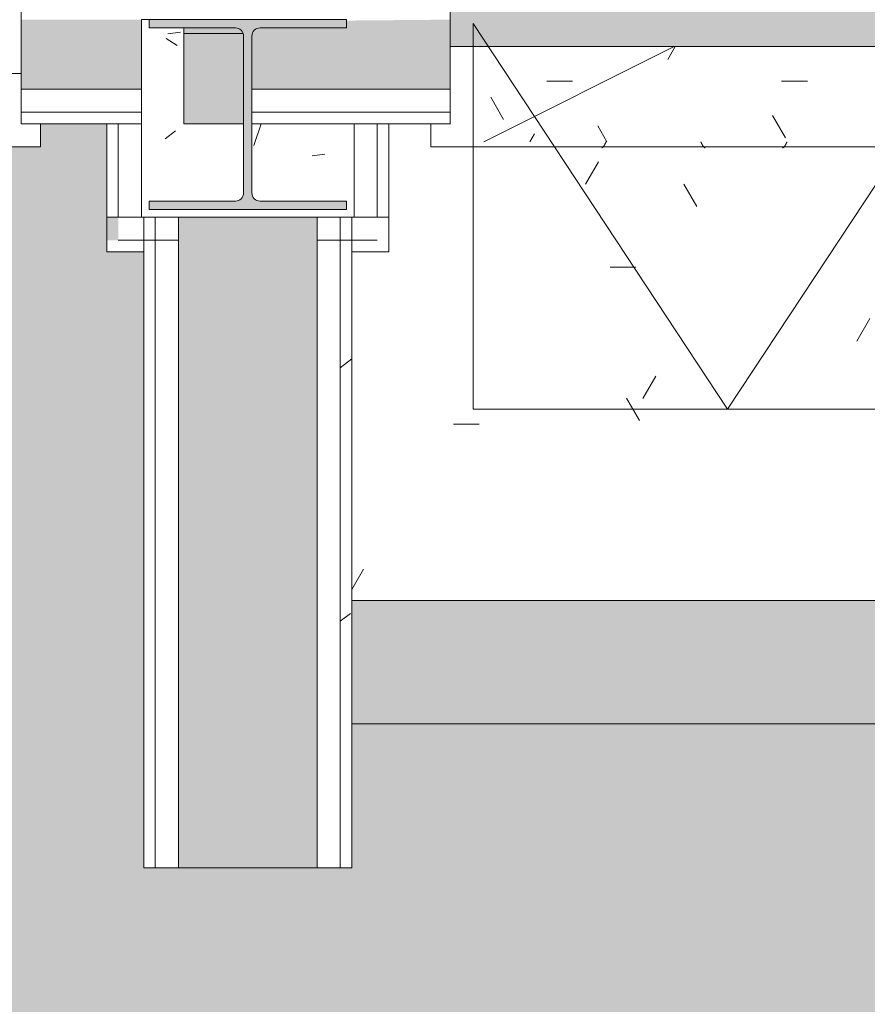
# Model space of a CAD drawing. Header units: millimetres. Extents: x 5980700 to 6194397, y -12939 to 2351883.
# Tile 48 of 124: x 6035900 to 6037000, y -9489 to -8213. Entities that reach past the tile are written whole.
import ezdxf

# ---------------------------------------------------------------- set-up
doc = ezdxf.new("R2010")
doc.units = ezdxf.units.MM
for name, color, linetype, lineweight in [('A-FLOR', 192, 'Continuous', 18), ('A-FLOR-PATT', 8, 'Continuous', 18), ('A-GLAZ', 151, 'Continuous', 9), ('A-GLAZ-SILL', 1, 'Continuous', 9), ('A-WALL', 113, 'Continuous', 18), ('A-WALL-PATT', 111, 'Continuous', 25), ('S-COLS', 52, 'Continuous', 9)]:
    doc.layers.add(name, color=color, linetype=linetype, lineweight=lineweight)
pattern_1 = [(0, (0, 0), (812.8, 203.2), [33.528, -576.072, 33.528, -576.072, -3251.2]), (0, (0, 0), (812.8, 203.2), [-1219.2, 33.528, -1185.672, 33.528, -576.072, -1422.4]), (0, (0, 0), (812.8, 203.2), [-3048, 33.528, -372.872, 33.528, -982.472]), (120, (304.8, 101.6), (-582.3764, 602.3054), [33.528, -576.072, 33.528, -576.072, -3251.2]), (120, (304.8, 101.6), (-582.3764, 602.3054), [-1219.2, 33.528, -1185.672, 33.528, -576.072, -1422.4]), (120, (304.8, 101.6), (-582.3764, 602.3054), [-3048, 33.528, -372.872, 33.528, -982.472]), (240, (406.4, 508), (-230.4236, -805.5054), [33.528, -576.072, 33.528, -576.072, -3251.2]), (240, (406.4, 508), (-230.4236, -805.5054), [-1219.2, 33.528, -1185.672, 33.528, -576.072, -1422.4]), (240, (406.4, 508), (-230.4236, -805.5054), [-3048, 33.528, -372.872, 33.528, -982.472])]
pattern_2 = [(50, (0, 0), (728.737, -63.756), [76.2, -838.2]), (355, (0, 0), (-140.97, 764.228), [60.96, -670.56]), (100.451, (60.7, -5.3), (587.77, 700.467), [64.76, -712.36]), (46.184, (0, 203.2), (1084.316, -168.17), [114.3, -1257.3]), (96.636, (90.4, 189.2), (949.61, 989.71), [97.14, -1068.54]), (351.184, (0, 203.2), (949.62, 989.7), [91.44, -1005.84]), (21, (101.6, 152.4), (606.458, -409.06), [76.2, -838.2]), (326, (101.6, 152.4), (247.21, 736.753), [60.96, -670.56]), (71.451, (152.14, 118.3), (853.67, 327.685), [64.76, -712.36]), (37.5, (0, 0), (12.3547, 338.22), [33.528, -628.904, 33.528, -647.192, -673.1]), (37.5, (0, 0), (12.3547, 338.22), [-1343.152, 33.528, -639.572]), (7.5, (0, 0), (267.279, 400.722), [33.528, -354.584, 33.528, -613.664, -256.54]), (7.5, (0, 0), (267.279, 400.722), [-1035.304, 33.528, -223.012]), (327.5, (-226.57, 0), (542.3633, -22.9153), [33.528, -220.472, 33.528, -758.952, -1051.56]), (327.5, (-226.57, 0), (542.3633, -22.9153), [-1046.48, 33.528, -1018.032]), (317.5, (-328.17, 0), (592.517, 101.707), [33.528, -296.672, 33.528, -492.76, -746.76]), (317.5, (-328.17, 0), (592.517, 101.707), [-856.488, 33.528, -713.232])]

# ---------------------------------------------------------------- blocks, each defined once
blk = doc.blocks.new('FX-JANELA_MAXIM-AR-3FLS - 2_10 x 1_00-4048916-PLANTA DE CAIMENTO DE PISOS - TÉRREO')
at = {"layer": 'A-GLAZ', "lineweight": 5}
blk.add_hatch(color=251, dxfattribs=at).paths.add_polyline_path([(1050, -20), (-1050, -20), (-1050, -80), (1050, -80), (1050, -37)])
at = {"layer": 'A-GLAZ', "color": 90, "lineweight": 5}
for p, q in [((360, -50), (690, 450)), ((360, 450), (1020, 450)), ((690, 450), (1020, -50)), ((1020, 450), (1020, -50)), ((-1050, -20), (1050, -20)), ((1050, -20), (1050, -80))]:
    blk.add_line(p, q, dxfattribs=at)
blk = doc.blocks.new('FP_11-PLANTA DE CAIMENTO DE PISOS - TÉRREO')
at = {"layer": 'A-GLAZ-SILL', "color": 90, "lineweight": 5}
blk.add_line((1075, 110), (-1075, 110), dxfattribs=at)
at = {"layer": 'A-GLAZ-SILL', "lineweight": 5}
for p, q in [((613, 103.5), (613.1, 103.8)), ((613.1, 103.8), (613.3, 104)), ((613.3, 104), (613.4, 104.3)), ((613.4, 104.3), (613.5, 104.6)), ((613.5, 104.6), (613.7, 104.8)), ((613.7, 104.8), (613.8, 105.1)), ((613.8, 105.1), (613.9, 105.3)), ((613.9, 105.3), (614.1, 105.6)), ((614.1, 105.6), (614.2, 105.9)), ((614.2, 105.9), (614.3, 106.1)), ((614.3, 106.1), (614.5, 106.4)), ((614.5, 106.4), (614.6, 106.6)), ((614.6, 106.6), (614.7, 106.9)), ((614.7, 106.9), (614.8, 107.1)), ((614.8, 107.1), (615, 107.3)), ((615, 107.3), (615.1, 107.6)), ((615.1, 107.6), (615.2, 107.8)), ((615.2, 107.8), (615.4, 108)), ((615.4, 108), (615.5, 108.2)), ((615.5, 108.2), (615.6, 108.4)), ((615.6, 108.4), (615.8, 108.6)), ((615.8, 108.6), (615.9, 108.8)), ((615.9, 108.8), (616, 109)), ((616, 109), (616.2, 109.2)), ((616.2, 109.2), (616.3, 109.4)), ((616.3, 109.4), (616.4, 109.5)), ((616.4, 109.5), (616.6, 109.7)), ((616.6, 109.7), (616.7, 109.9)), ((616.7, 109.9), (616.8, 110)), ((616.8, 110), (616.9, 110.1)), ((616.9, 110.1), (617.1, 110.3)), ((617.1, 110.3), (617.2, 110.4)), ((617.2, 110.4), (617.3, 110.5)), ((617.3, 110.5), (617.5, 110.6)), ((617.5, 110.6), (617.6, 110.7)), ((617.6, 110.7), (617.7, 110.8)), ((617.7, 110.8), (617.9, 110.9)), ((617.9, 110.9), (618, 110.9)), ((618, 110.9), (618.1, 111)), ((618.1, 111), (618.3, 111)), ((618.3, 111), (618.4, 111.1)), ((618.4, 111.1), (618.5, 111.1)), ((618.5, 111.1), (618.7, 111.1)), ((618.7, 111.1), (618.8, 111.2)), ((719, 111.2), (719.2, 111.1)), ((719.2, 111.1), (719.3, 111.1)), ((719.3, 111.1), (719.4, 111.1)), ((719.4, 111.1), (719.6, 111)), ((719.6, 111), (719.7, 111)), ((719.7, 111), (719.8, 110.9)), ((719.8, 110.9), (719.9, 110.9)), ((719.9, 110.9), (720.1, 110.8)), ((720.1, 110.8), (720.2, 110.7)), ((720.2, 110.7), (720.3, 110.6)), ((720.3, 110.6), (720.5, 110.5)), ((720.5, 110.5), (720.6, 110.4)), ((720.6, 110.4), (720.7, 110.3)), ((720.7, 110.3), (720.9, 110.1)), ((720.9, 110.1), (721, 110)), ((721, 110), (721.1, 109.9)), ((721.1, 109.9), (721.3, 109.7)), ((721.3, 109.7), (721.4, 109.5)), ((721.4, 109.5), (721.5, 109.4)), ((721.5, 109.4), (721.7, 109.2)), ((721.7, 109.2), (721.8, 109)), ((721.8, 109), (721.9, 108.8)), ((721.9, 108.8), (722, 108.6)), ((722, 108.6), (722.2, 108.4)), ((722.2, 108.4), (722.3, 108.2)), ((722.3, 108.2), (722.4, 108)), ((722.4, 108), (722.6, 107.8)), ((722.6, 107.8), (722.7, 107.6)), ((722.7, 107.6), (722.8, 107.3)), ((722.8, 107.3), (723, 107.1)), ((723, 107.1), (723.1, 106.9)), ((723.1, 106.9), (723.2, 106.6)), ((723.2, 106.6), (723.4, 106.4)), ((723.4, 106.4), (723.5, 106.1)), ((723.5, 106.1), (723.6, 105.9)), ((723.6, 105.9), (723.7, 105.6)), ((723.7, 105.6), (723.9, 105.3)), ((723.9, 105.3), (724, 105.1)), ((724, 105.1), (724.1, 104.8)), ((724.1, 104.8), (724.3, 104.6)), ((724.3, 104.6), (724.4, 104.3)), ((724.4, 104.3), (724.5, 104)), ((724.5, 104), (724.7, 103.8)), ((724.7, 103.8), (724.8, 103.5)), ((847.6, 103.5), (847.8, 103.8)), ((847.8, 103.8), (847.9, 104)), ((847.9, 104), (848, 104.3)), ((848, 104.3), (848.2, 104.6)), ((848.2, 104.6), (848.3, 104.8)), ((848.3, 104.8), (848.4, 105.1)), ((848.4, 105.1), (848.6, 105.3)), ((848.6, 105.3), (848.7, 105.6)), ((848.7, 105.6), (848.8, 105.9)), ((848.8, 105.9), (849, 106.1)), ((849, 106.1), (849.1, 106.4)), ((849.1, 106.4), (849.2, 106.6)), ((849.2, 106.6), (849.4, 106.9)), ((849.4, 106.9), (849.5, 107.1)), ((849.5, 107.1), (849.6, 107.3)), ((849.6, 107.3), (849.7, 107.6)), ((849.7, 107.6), (849.9, 107.8)), ((849.9, 107.8), (850, 108)), ((850, 108), (850.1, 108.2)), ((850.1, 108.2), (850.3, 108.4)), ((850.3, 108.4), (850.4, 108.6)), ((850.4, 108.6), (850.5, 108.8)), ((850.5, 108.8), (850.7, 109)), ((850.7, 109), (850.8, 109.2)), ((850.8, 109.2), (850.9, 109.4)), ((850.9, 109.4), (851.1, 109.5)), ((851.1, 109.5), (851.2, 109.7)), ((851.2, 109.7), (851.3, 109.9)), ((851.3, 109.9), (851.5, 110)), ((851.5, 110), (851.6, 110.1)), ((851.6, 110.1), (851.7, 110.3)), ((851.7, 110.3), (851.8, 110.4)), ((851.8, 110.4), (852, 110.5)), ((852, 110.5), (852.1, 110.6)), ((852.1, 110.6), (852.2, 110.7)), ((852.2, 110.7), (852.4, 110.8)), ((852.4, 110.8), (852.5, 110.9)), ((852.5, 110.9), (852.6, 110.9)), ((852.6, 110.9), (852.8, 111)), ((852.8, 111), (852.9, 111)), ((852.9, 111), (853, 111.1)), ((853, 111.1), (853.2, 111.1)), ((853.2, 111.1), (853.3, 111.1)), ((853.3, 111.1), (853.4, 111.2))]:
    blk.add_line(p, q, dxfattribs=at)
blk = doc.blocks.new('CC_PEITORIL - PEITORIL-3862732-PLANTA DE CAIMENTO DE PISOS - TÉRREO')
at = {"layer": 'A-GLAZ-SILL', "lineweight": 5}
h = blk.add_hatch(dxfattribs=at)
h.set_pattern_fill('FP_29', color=256, style=0, pattern_type=2)
h.set_pattern_definition([(180, (-2966.11, -8267.83), (-406.4, -101.6), [33.528, -271.272, 33.528, -1896.872]), (180, (-2966.11, -8267.83), (-406.4, -101.6), [-338.328, -271.272, 33.528, -576.072, -1016]), (180, (-2966.11, -8267.83), (-406.4, -101.6), [-1219.2, 33.528, -271.272, 33.528, -677.672]), (180, (-2966.11, -8267.83), (-406.4, -101.6), [-1557.528, -169.672, 33.528, -474.472]), (300, (-3118.51, -8318.63), (291.1882, -301.1527), [33.528, -271.272, 33.528, -1896.872]), (300, (-3118.51, -8318.63), (291.1882, -301.1527), [-338.328, -271.272, 33.528, -576.072, -1016]), (300, (-3118.51, -8318.63), (291.1882, -301.1527), [-1219.2, 33.528, -271.272, 33.528, -677.672]), (300, (-3118.51, -8318.63), (291.1882, -301.1527), [-1557.528, -169.672, 33.528, -474.472]), (60, (-3169.32, -8521.83), (115.2118, 402.7527), [33.528, -271.272, 33.528, -271.272, -1625.6]), (60, (-3169.32, -8521.83), (115.2118, 402.7527), [-609.6, 33.528, -576.072, 33.528, -271.272, -711.2]), (60, (-3169.32, -8521.83), (115.2118, 402.7527), [-1524, 33.528, -169.672, 33.528, -474.472])])
h.paths.add_polyline_path([(-1050, 103.5), (-1075, 103.5), (-1075, 80), (-1050, 80), (-1050, -20), (1050, -20), (1050, 80), (1075, 80), (1075, 103.5), (369.1, 103.5)])
h = blk.add_hatch(dxfattribs=at)
h.set_pattern_fill('FP_30', color=256, style=0, pattern_type=2)
h.set_pattern_definition([(36.87, (-3601.1, -9855.33), (-4762.494, -3175.0085), [793.75, -7143.75]), (26.565, (-4553.6, -9379.1), (1587.5, 1587.5), [1774.88, -1774.88]), (18.435, (-4553.6, -8585.33), (3174.997, 1587.503), [1004.02, -4016.1])])
h.paths.add_polyline_path([(-1050, 103.5), (-1075, 103.5), (-1075, 80), (-1050, 80), (-1050, -20), (1050, -20), (1050, 80), (1075, 80), (1075, 103.5), (369.1, 103.5)])
at = {"layer": 'A-GLAZ-SILL', "color": 90, "lineweight": 5}
for p, q in [((1075, 110), (1075, 103.5)), ((1075, 80), (1075, 103.5)), ((1050, -20), (1050, 80)), ((1050, 80), (1075, 80))]:
    blk.add_line(p, q, dxfattribs=at)
at = {"layer": 'A-GLAZ', "color": 90, "lineweight": 5}
blk.add_blockref('FP_11-PLANTA DE CAIMENTO DE PISOS - TÉRREO', (0, 0), dxfattribs=at)
blk = doc.blocks.new('FX-HRT-JANELA_CORRER-4FLS - 330x190cm-4FLS-ALU-3_0cmFolha 5-V25-PLANTA DE CAIMENTO DE PISOS - TÉRREO')
at = {"layer": 'A-GLAZ', "color": 130}
for p, q in [((-1630, 12.5), (-1650, 12.5)), ((-1650, 12.5), (-1650, -77.5))]:
    blk.add_line(p, q, dxfattribs=at)
blk = doc.blocks.new('FP_26-PLANTA DE CAIMENTO DE PISOS - TÉRREO')
at = {"layer": 'A-GLAZ-SILL', "color": 90, "lineweight": 5}
blk.add_line((1675, 107.5), (-1675, 107.5), dxfattribs=at)
blk = doc.blocks.new('CC_PEITORIL - PEITORIL-3910248-PLANTA DE CAIMENTO DE PISOS - TÉRREO')
at = {"layer": 'A-GLAZ-SILL', "lineweight": 5}
h = blk.add_hatch(dxfattribs=at)
h.set_pattern_fill('FP_45', color=256, style=0, pattern_type=2)
h.set_pattern_definition([(180, (-6222.37, -8270.33), (-406.4, -101.6), [33.528, -271.272, 33.528, -1896.872]), (180, (-6222.37, -8270.33), (-406.4, -101.6), [-338.328, -271.272, 33.528, -576.072, -1016]), (180, (-6222.37, -8270.33), (-406.4, -101.6), [-1219.2, 33.528, -271.272, 33.528, -677.672]), (180, (-6222.37, -8270.33), (-406.4, -101.6), [-1557.528, -169.672, 33.528, -474.472]), (300, (-6374.77, -8321.13), (291.1882, -301.1527), [33.528, -271.272, 33.528, -1896.872]), (300, (-6374.77, -8321.13), (291.1882, -301.1527), [-338.328, -271.272, 33.528, -576.072, -1016]), (300, (-6374.77, -8321.13), (291.1882, -301.1527), [-1219.2, 33.528, -271.272, 33.528, -677.672]), (300, (-6374.77, -8321.13), (291.1882, -301.1527), [-1557.528, -169.672, 33.528, -474.472]), (60, (-6425.57, -8524.33), (115.2118, 402.7527), [33.528, -271.272, 33.528, -271.272, -1625.6]), (60, (-6425.57, -8524.33), (115.2118, 402.7527), [-609.6, 33.528, -576.072, 33.528, -271.272, -711.2]), (60, (-6425.57, -8524.33), (115.2118, 402.7527), [-1524, 33.528, -169.672, 33.528, -474.472])])
h.paths.add_polyline_path([(1675, 101), (-1675, 101), (-1675, 77.5), (-1650, 77.5), (-1650, 12.5), (1650, 12.5), (1650, 77.5), (1675, 77.5), (1675, 80.3)])
h = blk.add_hatch(dxfattribs=at)
h.set_pattern_fill('FP_46', color=256, style=0, pattern_type=2)
h.set_pattern_definition([(36.87, (-6857.37, -9857.83), (-4762.494, -3175.0085), [793.75, -7143.75]), (26.565, (-7809.9, -9381.6), (1587.5, 1587.5), [1774.88, -1774.88]), (18.435, (-7809.87, -8587.83), (3174.997, 1587.503), [1004.02, -4016.09])])
h.paths.add_polyline_path([(1675, 101), (-1675, 101), (-1675, 77.5), (-1650, 77.5), (-1650, 12.5), (1650, 12.5), (1650, 77.5), (1675, 77.5), (1675, 80.3)])
at = {"layer": 'A-GLAZ-SILL', "color": 90, "lineweight": 5}
for q in [(-1675, 107.5), (-1675, 77.5)]:
    blk.add_line((-1675, 101), q, dxfattribs=at)
at = {"layer": 'A-GLAZ', "color": 90, "lineweight": 5}
blk.add_blockref('FP_26-PLANTA DE CAIMENTO DE PISOS - TÉRREO', (0, 0), dxfattribs=at)
blk = doc.blocks.new('_ARQPWR_Pilar perfil I - _TP01-V77-PLANTA DE CAIMENTO DE PISOS - TÉRREO')
at = {"layer": 'S-COLS', "lineweight": 5}
h = blk.add_hatch(color=256, dxfattribs=at)
h.paths.add_polyline_path([(-128, -123), (128, -123), (128, -112.3), (16, -112.3), (8.5, -109.2), (5.3, -101.6), (5.3, 101.6), (8.5, 109.2), (16, 112.3), (128, 112.3), (128, 123), (-128, 123), (-128, 112.3), (-16.1, 112.3), (-8.5, 109.2), (-5.4, 101.6), (-5.4, -101.6), (-8.6, -109.2), (-16.1, -112.3), (-128, -112.3)])
h.paths.add_polyline_path([(-8.5, -109.2), (-8.5, -109.2), (-6.7, -108.2)])
at = {"layer": 'S-COLS', "color": 90, "lineweight": 5}
for p, q in [((128, 123), (-128, 123)), ((-128, 123), (-128, 112.3)), ((128, 112.3), (128, 123)), ((-128, 112.3), (-16.1, 112.3)), ((16, 112.3), (128, 112.3)), ((-5.4, 101.6), (-5.4, -101.6)), ((5.3, -101.6), (5.3, 101.6)), ((-16.1, -112.3), (-128, -112.3)), ((-128, -112.3), (-128, -123)), ((128, -112.3), (16, -112.3)), ((128, -123), (128, -112.3)), ((-128, -123), (128, -123))]:
    blk.add_line(p, q, dxfattribs=at)
for centre, start, end in [((-16.1, 101.6), 0, 90), ((16, 101.6), 90, 180), ((-16.1, -101.6), 270, 0), ((16, -101.6), 180, 270)]:
    blk.add_arc(centre, 10.7, start, end, dxfattribs=at)
blk = doc.blocks.new('FX-PNC-PILAR-TP2 - FX-PNC-PILAR-TP01-4296264-PLANTA DE CAIMENTO DE PISOS - TÉRREO')
at = {"layer": 'A-WALL-PATT', "lineweight": 5}
h = blk.add_hatch(dxfattribs=at)
h.set_pattern_fill('FP_108', color=135, style=0, pattern_type=2)
h.set_pattern_definition([(50, (2e-05, -3e-05), (364.368, -31.878), [38.1, -419.1]), (355, (2e-05, -3e-05), (-70.486, 382.113), [30.48, -335.28]), (100.451, (30.36, -2.66), (293.885, 350.233), [32.38, -356.18]), (46.184, (2e-05, 101.6), (542.158, -84.086), [57.15, -628.65]), (96.636, (45.2, 94.6), (474.805, 494.855), [48.57, -534.27]), (351.184, (2e-05, 101.6), (474.81, 494.85), [45.72, -502.92]), (21, (50.8, 76.2), (303.2285, -204.53), [38.1, -419.1]), (326, (50.8, 76.2), (123.604, 368.376), [30.48, -335.28]), (71.451, (76.07, 59.16), (426.834, 163.843), [32.38, -356.18]), (37.5, (2e-05, -3e-05), (6.1766, 169.1102), [16.764, -314.452, 16.764, -323.596, -336.55]), (37.5, (2e-05, -3e-05), (6.1766, 169.1102), [-671.576, 16.764, -319.786]), (7.5, (2e-05, -3e-05), (133.639, 200.3615), [16.764, -177.292, 16.764, -306.832, -128.27]), (7.5, (2e-05, -3e-05), (133.639, 200.3615), [-517.652, 16.764, -111.506]), (327.5, (-113.28, -3e-05), (271.1818, -11.4584), [16.764, -110.236, 16.764, -379.476, -525.78]), (327.5, (-113.28, -3e-05), (271.1818, -11.4584), [-523.24, 16.764, -509.016]), (317.5, (-164.08, -3e-05), (296.2585, 50.853), [16.764, -148.336, 16.764, -246.38, -373.38]), (317.5, (-164.08, -3e-05), (296.2585, 50.853), [-428.244, 16.764, -356.616])])
h.paths.add_polyline_path([(-4413.6, -8468.8), (-4140.6, -8468.8), (-4140.6, -8347.8), (-4273.3, -8347.8), (-4272.6, -8439), (-4270.1, -8445), (-4262.6, -8448.1), (-4150.6, -8448.1), (-4150.6, -8458.8), (-4406.6, -8458.8), (-4406.6, -8448.1), (-4294.7, -8448.1), (-4287.1, -8445), (-4284, -8437.4), (-4284, -8347.8), (-4361.6, -8347.8), (-4361.6, -8223.5), (-4406.6, -8223.5), (-4406.8, -8212.8), (-4416.6, -8212.8), (-4416.6, -8468.8)])
at = {"layer": 'A-WALL', "color": 130, "lineweight": 9}
for p, q in [((-4406.6, -8212.8), (-4416.6, -8212.8)), ((-4416.6, -8212.8), (-4416.6, -8468.8)), ((-4361.6, -8347.8), (-4361.6, -8223.5)), ((-4284, -8347.8), (-4361.6, -8347.8)), ((-4140.6, -8347.8), (-4273.3, -8347.8)), ((-4140.6, -8468.8), (-4140.6, -8347.8)), ((-4416.6, -8468.8), (-4285.3, -8468.8)), ((-4285.3, -8468.8), (-4140.6, -8468.8))]:
    blk.add_line(p, q, dxfattribs=at)
blk = doc.blocks.new('BE-PMSa-MOD-ARQ-CONEXAODOFUTURO-EX-000-R_rvt-1-PLANTA DE CAIMENTO DE PISOS - TÉRREO')
at = {"layer": 'A-FLOR-PATT', "lineweight": 5}
h = blk.add_hatch(dxfattribs=at)
h.set_pattern_fill('FP_103', color=135, style=0, pattern_type=2)
h.set_pattern_definition([(225, (1821.38, -1013.34), (1e-14, -212.132), [450, -150]), (315, (1715.32, -1119.4), (0, -212.132), [450, -150])])
h.paths.add_polyline_path([(-17588.6, -10125.8), (-17588.6, 5919.2), (-17905.7, 5919.2), (-18260.1, -10125.8)])
h.paths.add_polyline_path([(22636.4, -8664), (24683.7, -8664), (24911, -8333.9), (25097.5, -8045.3), (25289.6, -7726.5), (25471.6, -7401.8), (25643.3, -7071.6), (25804.6, -6736.1), (25955.3, -6395.7), (23368.4, -6395.7), (23369.4, -6730.8), (23365.4, -6734.8), (23361.3, -6734.1), (23342.1, -6720.8), (23332.4, -6720.9), (23331.4, -6727.8), (23314.4, -6727.8), (23296.4, -6735), (23296.4, -6785.8), (23781.4, -6785.8), (23781.4, -6780.8), (23831.4, -6780.8), (23831.4, -6785.8), (24416.4, -6785.8), (24416.4, -8605.8), (22596.4, -8605.8), (22596.4, -8595.8), (21416.4, -8595.8), (21416.4, -6955.8), (22596.4, -6955.6), (22596.4, -6785.8), (23181.4, -6785.8), (23181.4, -6780.8), (23231.4, -6780.8), (23231.4, -6785.8), (23246.4, -6785.8), (23246.4, -6395.7), (23206.9, -6395.7), (23206.9, -6416.4), (23211.7, -6425.2), (23218.5, -6428.6), (23219.4, -6429.3), (23219.4, -6441.1), (23215.1, -6442.2), (23204.1, -6438.1), (23195.5, -6429.3), (23193, -6420.1), (23192.9, -6415.8), (23191.9, -6415.8), (23191.9, -6395.7), (21311.4, -6395.7), (21311.4, -395.7), (26110.1, -395.7), (26110.1, -6012), (26234.4, -5672.4), (26348.3, -5329.1), (26451.6, -4982.5), (26544.3, -4632.9), (26626.4, -4280.7), (26697.6, -3926.1), (26757.9, -3569.5), (26807.4, -3211.3), (26845.9, -2851.7), (26873.4, -2491.1), (27298.5, 5174.6), (21231.4, 5390.6), (21231.4, -8664), (22606.4, -8664)])
h.paths.add_polyline_path([(-4285.3, -8347.8), (-4284, -8347.8), (-4284, -8234.2), (-4285.4, -8230.8), (-4361.6, -8230.8), (-4361.6, -8347.8), (-4294.7, -8347.8)])
h.paths.add_polyline_path([(-979.8, 115.4), (164.4, 115.4), (164.4, 1841.1), (-1658.6, 1841.1), (-1658.6, 115.4), (-1568.6, 115.4)])
h.paths.add_polyline_path([(24371.4, 854.2), (22881.4, 854.2), (22881.4, 4354.2), (24531.4, 4354.2), (24531.4, 854.2), (24486.4, 854.2)])
h.paths.add_polyline_path([(26422.4, 3992.4), (26422.4, 5123.6), (27022.4, 5123.6), (27022.4, 3992.4), (26541.4, 3992.4)])
h.paths.add_polyline_path([(-8304.1, 4596.7), (-8304.1, 4597.2), (-8314.1, 4596.7)])
h.paths.add_polyline_path([(19925.1, 4641.7), (19999.4, 4641.7), (19999.4, 4674.2), (15923.9, 4674.2), (15923.9, 4641.7), (16272.6, 4641.7), (16272.6, 4671.7), (19622.6, 4670.8), (19622.6, 4641.7), (19630.7, 4641.7)])
h.paths.add_polyline_path([(12268.9, 4641.7), (12287.6, 4641.7), (12287.6, 4671.7), (15637.6, 4670.8), (15637.6, 4641.7), (15653.9, 4641.7), (15653.9, 4674.2), (12268.9, 4674.2), (12268.9, 4663.8)])
h.paths.add_polyline_path([(-8314.1, 4641.7), (-8301.1, 4641.7), (-8301.1, 4674.2), (-11733.6, 4674.2), (-11733.6, 4641.7), (-11704.9, 4641.7), (-11704.9, 4671.7), (-8354.9, 4670.8), (-8354.9, 4641.7), (-8340.6, 4641.7)])
h.paths.add_polyline_path([(-12031.6, 4641.7), (-12028.6, 4641.7), (-12028.6, 4674.2), (-16356.6, 4674.2), (-16356.6, 4641.7), (-15848.6, 4641.7), (-15848.6, 4671.7), (-12498.6, 4670.8), (-12498.6, 4641.7), (-12041.6, 4641.7)])
h.paths.add_polyline_path([(-16581.6, 5447.2), (-16356.6, 5447.2), (-16356.6, 5479.2), (-16626.6, 5479.2), (-16626.6, 5447.2), (-16611.6, 5447.2)])
h = blk.add_hatch(dxfattribs=at)
h.set_pattern_fill('FP_2', color=135, style=0, pattern_type=2)
h.set_pattern_definition(pattern_1)
h.paths.add_polyline_path([(13153.1, -10125.8), (14705.4, -10125.8), (14705.4, -9779.9), (14699.4, -9779.9), (14699.4, -9763.2), (14681.7, -9763.8), (14671, -9768.5), (14665.9, -9780.7), (14665.9, -9856.3), (14670.7, -9865.1), (14677.5, -9868.5), (14678.4, -9869.2), (14678.4, -9881), (14674.1, -9882.1), (14663.1, -9878), (14654.5, -9869.2), (14652, -9860), (14651.9, -9855.7), (14650.9, -9855.7), (14651.9, -9780.7), (14653.7, -9770.1), (14655.2, -9764.5), (14667.1, -9752.6), (14683.4, -9748.2), (14699.4, -9748.2), (14699.4, -9731.6), (14705.4, -9731.6), (14705.4, -9705.7), (14755.4, -9705.7), (14755.4, -9754.7), (14795.4, -9754.7), (14796, -9756.7), (14812.4, -9756.7), (14811.4, -9815.7), (14810.3, -9815.7), (14811.5, -9818.2), (14811.4, -9819.3), (14811.4, -9820.9), (14827.4, -9827.2), (14827.4, -10125.8), (21231.4, -10125.8), (21231.4, 5919.2), (12003.9, 5918.5), (12003.9, 5447.2), (12268.9, 5447.2), (12268.9, 4674.2), (15653.9, 4674.2), (15653.9, 5447.2), (15923.9, 5447.2), (15923.9, 4674.2), (19999.4, 4674.2), (19999.4, 5447.2), (20269.4, 5447.2), (20269.4, 4280.7), (20299.4, 4280.7), (20298.5, 1530.7), (20269.4, 1530.7), (20269.4, 1143.6), (20299.4, 1143.6), (20298.5, -1606.4), (20269.4, -1606.4), (20269.4, -2040.2), (20299.4, -2040.2), (20298.5, -4790.2), (20269.4, -4790.2), (20269.4, -5273.9), (20299.4, -5273.9), (20298.5, -8023.9), (20269.4, -8023.9), (20269.4, -9308.8), (19999.4, -9308.8), (19999.4, -8513.8), (19913.4, -8513.8), (19913.4, -8347.8), (19635.4, -8347.8), (19635.4, -8377.8), (16285.4, -8377), (16285.4, -8347.8), (15971.9, -8347.8), (15971.9, -8513.8), (15921.4, -8513.8), (15921.4, -9312.6), (15651.4, -9312.6), (15651.4, -8513.8), (15603.4, -8513.8), (15603.4, -8377.8), (12316.9, -8377.8), (12316.9, -8513.8), (12268.9, -8513.8), (12268.9, -9312.6), (11998.9, -9312.6), (11998.9, -8513.8), (11950.9, -8513.8), (11950.9, -8347.8), (11867.6, -8347.8), (11867.6, -8377.8), (8517.6, -8377), (8517.6, -8347.8), (8434.4, -8347.8), (8434.4, -8468.8), (8419.4, -8468.8), (8419.4, -8498.8), (8434.4, -8498.8), (8434.4, -8513.8), (8386.4, -8513.8), (8386.4, -9312.6), (8116.4, -9312.6), (8116.4, -9125.8), (2121.4, -9125.8), (2121.4, -9312.6), (1851.4, -9312.6), (1851.4, -9125.8), (-4143.6, -9125.8), (-4143.6, -9312.6), (-4413.6, -9312.6), (-4413.6, -8513.8), (-4461.6, -8513.8), (-4461.6, -8498.8), (-4446.6, -8498.8), (-4446.6, -8468.8), (-4461.6, -8468.8), (-4461.6, -8347.8), (-4547.4, -8347.8), (-4547.4, -8377.8), (-7897.4, -8377), (-7897.4, -8347.8), (-7983.1, -8347.8), (-7983.1, -8513.8), (-8031.1, -8513.8), (-8031.1, -9308.8), (-8301.1, -9308.8), (-8301.1, -8513.8), (-8349.1, -8513.8), (-8349.1, -8347.8), (-8354.9, -8347.8), (-8354.9, -8377.8), (-11704.9, -8377), (-11704.9, -8347.8), (-11710.6, -8347.8), (-11710.6, -8513.8), (-11758.6, -8513.8), (-11758.6, -9308.8), (-12028.6, -9308.8), (-12028.6, -8513.8), (-12076.6, -8513.8), (-12076.6, -8347.8), (-12498.6, -8347.8), (-12498.6, -8377.8), (-15848.6, -8377), (-15848.6, -8347.8), (-16270.6, -8347.8), (-16270.6, -8513.8), (-16356.6, -8513.8), (-16356.6, -9308.8), (-16626.6, -9308.8), (-16626.6, -7987.1), (-16656.6, -7987.1), (-16655.7, -5237.1), (-16626.6, -5237.1), (-16626.6, -4803.3), (-16656.6, -4803.3), (-16655.7, -2053.3), (-16626.6, -2053.3), (-16626.6, -1620.8), (-16656.6, -1620.8), (-16655.7, 1129.2), (-16626.6, 1129.2), (-16626.6, 1534.2), (-16656.6, 1534.2), (-16655.7, 4284.2), (-16626.6, 4284.2), (-16626.6, 5479.2), (-16356.6, 5479.2), (-16356.6, 4674.2), (-12028.6, 4674.2), (-12028.6, 5447.2), (-11733.6, 5446.9), (-11733.6, 4674.2), (-8301.1, 4674.2), (-8301.1, 5447.2), (-8031.1, 5447.2), (-8031.1, 5919.2), (-17588.6, 5919.2), (-17588.6, -10125.8), (8442.2, -10125.8)])
h.paths.add_polyline_path([(14664.9, -9780.7), (14665.6, -9779.8), (14664.4, -9775.7)])
h.paths.add_polyline_path([(-16089.7, -8758.1), (-16115.5, -8754.7), (-16139.7, -8744.7), (-16160.4, -8728.8), (-16176.3, -8708.1), (-16186.3, -8684), (-16189.7, -8658.1), (-16186.3, -8632.2), (-16176.3, -8608.1), (-16160.4, -8587.4), (-16139.7, -8571.5), (-16115.5, -8561.5), (-16089.7, -8558.1), (-16063.8, -8561.5), (-16039.7, -8571.5), (-16018.9, -8587.4), (-16003.1, -8608.1), (-15993.1, -8632.2), (-15989.7, -8658.1), (-15993.1, -8684), (-16003.1, -8708.1), (-16018.9, -8728.8), (-16039.7, -8744.7), (-16063.8, -8754.7)])
h.paths.add_polyline_path([(19732.7, -8754.7), (19706.8, -8751.3), (19682.7, -8741.3), (19660, -8722.8), (19646.1, -8704.7), (19636.1, -8680.5), (19632.7, -8648.7), (19632.7, -8622.8), (19636.1, -8596.9), (19646.1, -8572.8), (19662, -8552.1), (19682.7, -8536.2), (19706.8, -8526.2), (19732.7, -8522.8), (19758.6, -8526.2), (19782.7, -8536.2), (19803.4, -8552.1), (19819.3, -8572.8), (19829.3, -8596.9), (19832.7, -8628.4), (19832.7, -8654.7), (19827.9, -8684), (19816.7, -8708.1), (19803.4, -8725.4), (19782.7, -8741.3), (19758.6, -8751.3)])
h.paths.add_polyline_path([(15648.4, -8468.8), (15650.9, -8468.8), (15650.9, -8347.8), (15648.4, -8347.8), (15648.4, -8375.9)])
h.paths.add_polyline_path([(-15957.8, 4689.7), (-15964, 4691.3), (-15966.6, 4693.3), (-15969.8, 4698.9), (-15969.8, 4705.4), (-15966.6, 4711), (-15961, 4714.2), (-15954.5, 4714.2), (-15948.9, 4711), (-15945.7, 4705.4), (-15945.7, 4698.9), (-15948.9, 4693.3), (-15954.5, 4690.1)])
h.paths.add_polyline_path([(19573, 4699.2), (19566.7, 4700.9), (19564.1, 4702.9), (19560.9, 4708.5), (19560.9, 4714.9), (19564.1, 4720.5), (19569.7, 4723.8), (19576.2, 4723.8), (19581.8, 4720.5), (19585.1, 4714.9), (19585.1, 4708.5), (19581.8, 4702.9), (19576.2, 4699.6)])
h.paths.add_polyline_path([(19732.7, 4730.2), (19706.8, 4733.6), (19682.7, 4743.6), (19662, 4759.5), (19646.1, 4780.2), (19636.1, 4804.4), (19632.7, 4830.2), (19636.1, 4856.1), (19646.1, 4880.2), (19662, 4901), (19682.7, 4916.8), (19706.8, 4926.8), (19732.7, 4930.2), (19758.6, 4926.8), (19782.7, 4916.8), (19803.4, 4901), (19819.3, 4880.2), (19829.3, 4856.1), (19832.7, 4830.2), (19829.3, 4804.4), (19819.3, 4780.2), (19803.4, 4759.5), (19782.7, 4743.6), (19758.6, 4733.6)])
h.paths.add_polyline_path([(-16089.7, 4736.4), (-16115.5, 4739.8), (-16139.7, 4749.8), (-16160.4, 4765.7), (-16176.3, 4786.4), (-16186.3, 4810.5), (-16189.7, 4836.4), (-16186.3, 4862.3), (-16176.3, 4886.4), (-16160.4, 4907.1), (-16139.7, 4923), (-16115.5, 4933), (-16089.7, 4936.4), (-16063.8, 4933), (-16039.7, 4923), (-16018.9, 4907.1), (-16003.1, 4886.4), (-15993.1, 4862.3), (-15989.7, 4836.4), (-15993.1, 4810.5), (-16003.1, 4786.4), (-16018.9, 4765.7), (-16039.7, 4749.8), (-16063.8, 4739.8)])
h = blk.add_hatch(dxfattribs=at)
h.set_pattern_fill('FP_2', color=135, style=0, pattern_type=2)
h.set_pattern_definition(pattern_1)
h.paths.add_polyline_path([(-4326.6, -8230.8), (-4285.4, -8230.8), (-4287.1, -8226.7), (-4294.7, -8223.5), (-4361.6, -8223.5), (-4361.6, -8230.8), (-4338.9, -8230.8)])
h.paths.add_polyline_path([(20134.4, -8212.8), (20124.4, -8212.8), (20124.4, -8202.8), (20114.4, -8202.8), (20114.4, -8212.8), (20131.2, -8212.8)])
h.paths.add_polyline_path([(8361.8, -8212.8), (8386.4, -8212.8), (8386.4, -8192.8), (8361.8, -8192.8)])
h.paths.add_polyline_path([(-4391.6, -8192.8), (-4391.6, -8187.8), (-4426.6, -8187.8), (-4426.6, -8192.8), (-4406.6, -8192.8)])
h.paths.add_polyline_path([(2144.4, -8187.8), (2173.9, -8187.8), (2173.9, -7969.9), (2169.4, -7973.4), (2157.4, -7978.4), (2144.4, -7980.1), (2131.5, -7978.4), (2119.4, -7973.4), (2109.1, -7965.4), (2099.7, -7951.6), (2096.1, -7943), (2094.4, -7930.1), (2096.1, -7917.1), (2101.1, -7905.1), (2109.1, -7894.7), (2119.4, -7886.8), (2131.5, -7881.8), (2144.4, -7880.1), (2157.4, -7881.8), (2169.4, -7886.8), (2173.9, -7890.2), (2173.9, -7000.8), (2006.4, -7000.8), (2006.4, -8187.8), (2131.5, -8187.8)])
h.paths.add_polyline_path([(1772.5, -8187.8), (1896.4, -8187.8), (1896.4, -7000.8), (1746.4, -7000.8), (1746.4, -8187.8)])
h.paths.add_polyline_path([(1820.8, -7980.1), (1807.9, -7978.4), (1795.8, -7973.4), (1785.5, -7965.4), (1776.1, -7951.6), (1772.5, -7943), (1770.8, -7930.1), (1772.5, -7917.1), (1777.5, -7905.1), (1785.5, -7894.7), (1795.8, -7886.8), (1807.9, -7881.8), (1820.8, -7880.1), (1833.8, -7881.8), (1845.8, -7886.8), (1856.2, -7894.7), (1864.1, -7905.1), (1869.1, -7917.1), (1870.8, -7930.1), (1869.1, -7943), (1864.1, -7955.1), (1856.2, -7965.4), (1845.8, -7973.4), (1833.8, -7978.4)])
h.paths.add_polyline_path([(1817.6, -7757.2), (1811.1, -7756.3), (1805.1, -7753.8), (1799.9, -7749.8), (1795.9, -7744.7), (1793.4, -7738.6), (1792.6, -7732.2), (1793.4, -7725.7), (1795.9, -7719.7), (1799.9, -7714.5), (1805.1, -7710.5), (1811.1, -7708), (1820.8, -7707.6), (1824.1, -7708), (1830.1, -7710.5), (1835.3, -7714.5), (1839.2, -7719.7), (1841.7, -7725.7), (1842.6, -7732.2), (1841.7, -7738.6), (1839.2, -7744.7), (1835.3, -7749.8), (1830.1, -7753.8), (1820.8, -7756.7)])
h.paths.add_polyline_path([(2130.9, -7716.6), (2121.2, -7715.3), (2112.1, -7711.5), (2104.4, -7705.6), (2098.4, -7697.8), (2094.7, -7688.8), (2093.4, -7679.1), (2094.7, -7669.4), (2098.4, -7660.3), (2104.4, -7652.5), (2112.1, -7646.6), (2121.2, -7642.8), (2130.9, -7641.6), (2140.6, -7642.8), (2149.6, -7646.6), (2157.4, -7652.5), (2163.4, -7660.3), (2167.1, -7669.4), (2168.4, -7679.1), (2167.1, -7688.8), (2163.4, -7697.8), (2157.4, -7705.6), (2149.6, -7711.5), (2140.6, -7715.3)])
h.paths.add_polyline_path([(2130.9, -7575.8), (2124.5, -7574.9), (2118.4, -7572.4), (2113.3, -7568.5), (2109.3, -7563.3), (2106.8, -7557.3), (2105.9, -7550.8), (2106.8, -7544.3), (2109.3, -7538.3), (2113.3, -7533.1), (2118.4, -7529.1), (2124.5, -7526.6), (2130.9, -7525.8), (2137.4, -7526.6), (2143.4, -7529.1), (2148.6, -7533.1), (2152.6, -7538.3), (2155.1, -7544.3), (2155.9, -7550.8), (2155.1, -7557.3), (2152.6, -7563.3), (2147.5, -7569.3), (2143.4, -7572.4), (2137.4, -7574.9)])
h.paths.add_polyline_path([(-92.1, -3730.8), (26.4, -3730.8), (26.4, -3550.8), (-123.6, -3550.8), (-123.6, -3730.8), (-96.5, -3730.8)])
h.paths.add_polyline_path([(4025.6, -3730.8), (4026.4, -3730.8), (4025.6, -3550.8), (3876.4, -3550.8), (3876.4, -3730.8), (3996.1, -3730.8)])
h.paths.add_polyline_path([(-43.8, -3669.7), (-56.7, -3668), (-68.8, -3663), (-79.1, -3655.1), (-87.1, -3644.7), (-92.1, -3632.7), (-93.8, -3619.7), (-92.1, -3606.8), (-87.1, -3594.7), (-79.1, -3584.4), (-68.8, -3576.4), (-56.7, -3571.4), (-43.8, -3569.7), (-30.8, -3571.4), (-18.8, -3576.4), (-8.4, -3584.4), (-0.5, -3594.7), (4.5, -3606.8), (6.2, -3619.7), (4.5, -3632.7), (-0.5, -3644.7), (-8.4, -3655.1), (-18.8, -3663), (-30.8, -3668)])
h.paths.add_polyline_path([(3946.1, -3669.7), (3933.1, -3668), (3921.1, -3663), (3910.7, -3655.1), (3902.8, -3644.7), (3897.8, -3632.7), (3896.1, -3619.7), (3897.8, -3606.8), (3902.8, -3594.7), (3910.7, -3584.4), (3921.1, -3576.4), (3933.1, -3571.4), (3946.1, -3569.7), (3959, -3571.4), (3971.1, -3576.4), (3981.4, -3584.4), (3989.4, -3594.7), (3994.4, -3606.8), (3996.1, -3619.7), (3994.4, -3632.7), (3989.4, -3644.7), (3981.4, -3655.1), (3971.1, -3663), (3959, -3668)])
h.paths.add_polyline_path([(-4286.8, -3652.3), (-4287.1, -3651.7), (-4287.1, -3652.1)])
h.paths.add_polyline_path([(8251.2, -14.6), (8251.4, -14.6), (8251.4, 5.4), (8129.4, 5.4), (8129.4, -14.6), (8246, -14.6)])
h.paths.add_polyline_path([(-5546.6, -14.6), (-5546.6, -14.6), (-5690.7, -14.6)])
h.paths.add_polyline_path([(-4556.6, -14.6), (-4556.6, -14.6), (-4566.6, -14.6)])
h.paths.add_polyline_path([(1961.4, 107.9), (1961.4, 110.4), (1958.9, 110.4), (1958.9, 107.9)])
h.paths.add_polyline_path([(1843.9, 107.9), (1843.8, 110.4), (1841.4, 110.4), (1841.4, 107.9), (1843.8, 107.9)])
h.paths.add_polyline_path([(-3288.6, 1589.2), (-3288.6, 1841.1), (-3488.6, 1841.1), (-3488.6, 1589.2), (-3335.2, 1589.2)])
h.paths.add_polyline_path([(-3390.1, 1641.1), (-3399.8, 1642.4), (-3408.9, 1646.2), (-3416.6, 1652.1), (-3422.6, 1659.9), (-3426.3, 1668.9), (-3427.6, 1678.6), (-3426.3, 1688.3), (-3422.6, 1697.4), (-3416.6, 1705.2), (-3408.9, 1711.1), (-3399.8, 1714.9), (-3390.1, 1716.1), (-3380.4, 1714.9), (-3371.4, 1711.1), (-3363.6, 1705.2), (-3357.6, 1697.4), (-3353.9, 1688.3), (-3352.6, 1678.6), (-3353.9, 1668.9), (-3357.6, 1659.9), (-3363.6, 1652.1), (-3371.4, 1646.2), (-3380.4, 1642.4)])
h.paths.add_polyline_path([(-3163.6, 1963.6), (-3161.1, 1963.6), (-3161.1, 1966.1), (-3163.6, 1966.1)])
h.paths.add_polyline_path([(-3286.1, 1971.1), (-3286.1, 3368.9), (-463.6, 3368.9), (-463.6, 3567.2), (-478.6, 3567.2), (-478.6, 3617.2), (-463.6, 3617.2), (-463.6, 4317.2), (-1103.6, 4317.2), (-1103.6, 4307.2), (-1114.6, 4307.2), (-1114.6, 4287.2), (-1003.6, 4287.2), (-1003.6, 4268.2), (-1133.6, 4268.2), (-1133.6, 4307.2), (-1143.6, 4307.2), (-1143.6, 4317.2), (-1183.6, 4317.2), (-1183.6, 4347.2), (-1143.6, 4347.2), (-1143.6, 4357.2), (-1133.6, 4357.2), (-1133.6, 4396.2), (-1003.6, 4396.2), (-1003.6, 4377.2), (-1114.6, 4377.2), (-1114.6, 4357.2), (-1103.6, 4357.2), (-1103.6, 4347.2), (-463.6, 4347.2), (-463.6, 4357.2), (-478.6, 4357.2), (-478.6, 4407.2), (-463.6, 4407.2), (-463.6, 4486.7), (-2572.6, 4486.7), (-2572.6, 4373.6), (-2784.6, 4373.6), (-2784.6, 4486.7), (-4120.6, 4486.7), (-4120.6, 4321.2), (-4296.6, 4321.2), (-4296.6, 2137.2), (-4120.6, 2137.2), (-4120.6, 1971.1), (-3288.6, 1971.1)])
h.paths.add_polyline_path([(786.8, 4091.7), (982.6, 4091.7), (982.6, 4102.2), (984.6, 4104.2), (1042.6, 4104.2), (1042.6, 4091.7), (1780.1, 4091.7), (1780.1, 4104.2), (1836.4, 4104.2), (1836.4, 4486.7), (516.4, 4486.7), (516.4, 4091.7)])
h = blk.add_hatch(dxfattribs=at)
h.set_pattern_fill('FP_2', color=71, style=0, pattern_type=2)
h.set_pattern_definition(pattern_1)
h.paths.add_polyline_path([(1851.4, -8965.8), (1851.4, -8513.8), (1803.4, -8513.8), (1803.4, -8498.8), (1818.4, -8498.8), (1818.4, -8468.8), (1803.4, -8468.8), (1803.4, -8347.8), (1591.4, -8347.8), (1591.4, -8377.8), (-1458.6, -8376.8), (-1458.6, -8347.8), (-1891.1, -8347.8), (-1891.1, -8377.8), (-4041.1, -8377), (-4041.1, -8347.8), (-4095.6, -8347.8), (-4095.6, -8468.8), (-4110.6, -8468.8), (-4110.6, -8498.8), (-4095.6, -8498.8), (-4095.6, -8513.8), (-4143.6, -8513.8), (-4143.6, -8965.8), (1375.7, -8965.8)])
h.paths.add_polyline_path([(7264.4, -8965.8), (8116.4, -8965.8), (8116.4, -8513.8), (8068.4, -8513.8), (8068.4, -8498.8), (8083.4, -8498.8), (8083.4, -8468.8), (8068.4, -8468.8), (8068.4, -8347.8), (8028.9, -8347.8), (8028.9, -8377.8), (5878.9, -8377), (5878.9, -8347.8), (5404, -8347.8), (5404, -8377.8), (2354, -8377), (2354, -8347.8), (2169.4, -8347.8), (2169.4, -8468.8), (2154.4, -8468.8), (2154.4, -8498.8), (2169.4, -8498.8), (2169.4, -8513.8), (2121.4, -8513.8), (2121.4, -8965.8), (6331.2, -8965.8)])
at = {"layer": 'A-WALL', "lineweight": 5}
blk.add_hatch(color=9, dxfattribs=at).paths.add_polyline_path([(-3335.2, -9125.8), (1851.4, -9125.8), (1851.4, -8965.8), (-4143.6, -8965.8), (-4143.6, -9125.8)])
at = {"layer": 'A-WALL-PATT', "lineweight": 5}
h = blk.add_hatch(color=57, dxfattribs=at)
h.paths.add_polyline_path([(-4513, -8302.8), (-4416.6, -8302.8), (-4416.6, -8212.8), (-4572.4, -8212.8), (-4572.4, -8302.8)])
h.paths.add_polyline_path([(-7872.4, -8302.8), (-7872.4, -8212.8), (-8028.1, -8212.8), (-8028.1, -8302.8)])
h = blk.add_hatch(color=57, dxfattribs=at)
h.paths.add_polyline_path([(5792.2, -8302.8), (5903.9, -8302.8), (5903.9, -8212.8), (5379, -8212.8), (5379, -8302.8), (5718.6, -8302.8)])
h.paths.add_polyline_path([(2259, -8302.8), (2379, -8302.8), (2379, -8212.8), (1566.4, -8212.8), (1566.4, -8302.8), (1851.4, -8302.8), (1851.4, -8267.8), (1981, -8266.7), (1981, -8234.2), (1977.9, -8226.7), (1970.3, -8223.5), (1858.4, -8223.5), (1858.4, -8212.8), (2114.4, -8212.8), (2114.4, -8223.5), (2002.4, -8223.5), (1994.9, -8226.7), (1991.7, -8234.2), (1991.7, -8267.8), (2121.4, -8267.8), (2121.4, -8302.8)])
h.paths.add_polyline_path([(8003.9, -8302.8), (8116.4, -8302.8), (8116.4, -8212.8), (8003.9, -8213.9), (8003.9, -8302.2)])
h.paths.add_polyline_path([(-1916.1, -8302.8), (-1433.6, -8302.8), (-1433.6, -8212.8), (-1916.1, -8212.8), (-1916.1, -8289.3)])
h.paths.add_polyline_path([(-4016.1, -8302.8), (-4016.1, -8212.8), (-4150.6, -8214), (-4150.6, -8223.5), (-4262.6, -8223.5), (-4270.1, -8226.7), (-4273.3, -8234.2), (-4273.3, -8302.8), (-4218.6, -8302.8)])
h = blk.add_hatch(dxfattribs=at)
h.set_pattern_fill('FP_9', color=135, style=0, pattern_type=2)
h.set_pattern_definition(pattern_2)
h.paths.add_polyline_path([(-7998.1, -8347.8), (-7872.4, -8347.8), (-7872.4, -8332.8), (-8028.1, -8333.9), (-8028.1, -8347.8)])
h.paths.add_polyline_path([(-4547.4, -8347.8), (-4416.6, -8347.8), (-4416.6, -8332.8), (-4572.4, -8333.9), (-4572.4, -8347.8)])
h = blk.add_hatch(dxfattribs=at)
h.set_pattern_fill('FP_9', color=135, style=0, pattern_type=2)
h.set_pattern_definition(pattern_2)
h.paths.add_polyline_path([(-1433.6, -8347.8), (-1433.6, -8332.8), (-1916.1, -8333.9), (-1916.1, -8347.8), (-1458.6, -8347.8)])
h.paths.add_polyline_path([(-4218.6, -8347.8), (-4016.1, -8347.8), (-4016.1, -8332.8), (-4273.3, -8333.9), (-4273.3, -8347.8)])
h.paths.add_polyline_path([(1670.2, -8347.8), (1851.4, -8347.8), (1851.4, -8332.8), (1566.4, -8333.9), (1566.4, -8347.8), (1591.4, -8347.8)])
h.paths.add_polyline_path([(8003.9, -8347.8), (8116.4, -8347.8), (8116.4, -8332.8), (8003.9, -8333.9)])
h.paths.add_polyline_path([(5404, -8347.8), (5903.9, -8347.8), (5903.9, -8332.8), (5379, -8333.9), (5379, -8347.8)])
h.paths.add_polyline_path([(2354, -8347.8), (2379, -8347.2), (2379, -8332.8), (2121.4, -8333.9), (2121.4, -8347.8), (2259, -8347.8)])
h = blk.add_hatch(dxfattribs=at)
h.set_pattern_fill('FP_9', color=135, style=0, pattern_type=2)
h.set_pattern_definition(pattern_2)
h.paths.add_polyline_path([(-4446.6, -8468.8), (-4446.6, -8347.8), (-4461.6, -8347.8), (-4461.6, -8468.8)])
blk.add_hatch(color=57, dxfattribs=at).paths.add_polyline_path([(-4188.6, -9312.6), (-4188.6, -8468.8), (-4368.6, -8468.8), (-4368.6, -9312.6)])
h = blk.add_hatch(dxfattribs=at)
h.set_pattern_fill('FP_9', color=135, style=0, pattern_type=2)
h.set_pattern_definition(pattern_2)
h.paths.add_polyline_path([(-4143.6, -9312.6), (-4143.6, -8468.8), (-4158.6, -8468.8), (-4158.6, -9312.6)])
at = {"layer": 'A-FLOR', "color": 250, "lineweight": 5}
blk.add_line((-4361.6, -8230.8), (-4285.4, -8230.8), dxfattribs=at)
at = {"layer": 'A-WALL', "color": 130, "lineweight": 9}
for p, q in [((-4416.6, -8347.8), (-4416.6, -8212.8)), ((-4416.6, -8212.8), (-4406.6, -8212.8)), ((-4572.4, -8282.8), (-4572.4, -8347.8)), ((-4572.4, -8347.8), (-4416.6, -8347.8)), ((-4416.6, -8347.8), (-4461.6, -8347.8)), ((-4461.6, -8347.8), (-4461.6, -8468.8)), ((-4416.6, -8468.8), (-4416.6, -8347.8)), ((-4273.3, -8347.8), (-4041.1, -8347.8)), ((-4095.6, -8347.8), (-4140.6, -8347.8)), ((-4140.6, -8347.8), (-4140.6, -8468.8)), ((-4095.6, -8468.8), (-4095.6, -8347.8)), ((-4461.6, -8468.8), (-4461.6, -8498.8)), ((-4461.6, -8468.8), (-4416.6, -8468.8)), ((-4413.6, -8468.8), (-4413.6, -9312.6)), ((-4285.3, -8468.8), (-4413.6, -8468.8)), ((-4143.6, -8468.8), (-4285.3, -8468.8)), ((-4143.6, -9312.6), (-4143.6, -8468.8)), ((-4140.6, -8468.8), (-4095.6, -8468.8)), ((-4095.6, -8498.8), (-4095.6, -8468.8)), ((-4461.6, -8498.8), (-4461.6, -8513.8)), ((-4095.6, -8513.8), (-4095.6, -8498.8)), ((-4461.6, -8513.8), (-4413.6, -8513.8)), ((-4143.6, -8513.8), (-4095.6, -8513.8)), ((-4413.6, -9312.6), (-4143.6, -9312.6))]:
    blk.add_line(p, q, dxfattribs=at)
at = {"layer": 'A-WALL', "color": 90, "lineweight": 5}
for p, q in [((-4416.6, -8302.8), (-4572.4, -8302.8)), ((-4016.1, -8302.8), (-4273.3, -8302.8)), ((-4416.6, -8332.8), (-4572.4, -8332.8)), ((-4016.1, -8332.8), (-4273.3, -8332.8)), ((-4446.6, -8347.8), (-4446.6, -8468.8)), ((-4110.6, -8347.8), (-4110.6, -8468.8)), ((-4413.6, -8468.8), (-4416.6, -8468.8)), ((-4398.6, -9312.6), (-4398.6, -8468.8)), ((-4368.6, -9312.6), (-4368.6, -8468.8)), ((-4368.6, -8468.8), (-4368.6, -8498.8)), ((-4188.6, -9312.6), (-4188.6, -8468.8)), ((-4188.6, -8498.8), (-4188.6, -8468.8)), ((-4158.6, -9312.6), (-4158.6, -8468.8)), ((-4140.6, -8468.8), (-4143.6, -8468.8)), ((-4446.6, -8498.8), (-4413.6, -8498.8)), ((-4398.6, -8498.8), (-4413.6, -8498.8)), ((-4368.6, -8498.8), (-4398.6, -8498.8)), ((-4158.6, -8498.8), (-4188.6, -8498.8)), ((-4143.6, -8498.8), (-4158.6, -8498.8)), ((-4110.6, -8498.8), (-4143.6, -8498.8))]:
    blk.add_line(p, q, dxfattribs=at)
at = {"layer": 'A-WALL', "color": 250, "lineweight": 5}
for p, q in [((-4143.6, -8965.8), (1851.4, -8965.8)), ((1851.4, -9125.8), (-4143.6, -9125.8))]:
    blk.add_line(p, q, dxfattribs=at)
at = {"layer": 'A-GLAZ', "color": 250, "lineweight": 5, "rotation": 180}
for name, p in [('FX-HRT-JANELA_CORRER-4FLS - 330x190cm-4FLS-ALU-3_0cmFolha 5-V25-PLANTA DE CAIMENTO DE PISOS - TÉRREO', (-6222.4, -8270.3)), ('FX-JANELA_MAXIM-AR-3FLS - 2_10 x 1_00-4048916-PLANTA DE CAIMENTO DE PISOS - TÉRREO', (-2966.1, -8267.8)), ('CC_PEITORIL - PEITORIL-3862732-PLANTA DE CAIMENTO DE PISOS - TÉRREO', (-2966.1, -8267.8)), ('CC_PEITORIL - PEITORIL-3910248-PLANTA DE CAIMENTO DE PISOS - TÉRREO', (-6222.4, -8270.3))]:
    blk.add_blockref(name, p, dxfattribs=at)
at = {"layer": 'A-WALL', "color": 250, "lineweight": 5}
blk.add_blockref('FX-PNC-PILAR-TP2 - FX-PNC-PILAR-TP01-4296264-PLANTA DE CAIMENTO DE PISOS - TÉRREO', (0, 0), dxfattribs=at)
at = {"layer": 'S-COLS', "color": 250, "lineweight": 5}
blk.add_blockref('_ARQPWR_Pilar perfil I - _TP01-V77-PLANTA DE CAIMENTO DE PISOS - TÉRREO', (-4278.6, -8335.8), dxfattribs=at)

msp = doc.modelspace()

# ---------------------------------------------------------------- block references
at = {"lineweight": 5}
msp.add_blockref('BE-PMSa-MOD-ARQ-CONEXAODOFUTURO-EX-000-R_rvt-1-PLANTA DE CAIMENTO DE PISOS - TÉRREO', (6040474.8, 0), dxfattribs=at)

doc.saveas('drawing.dxf')
